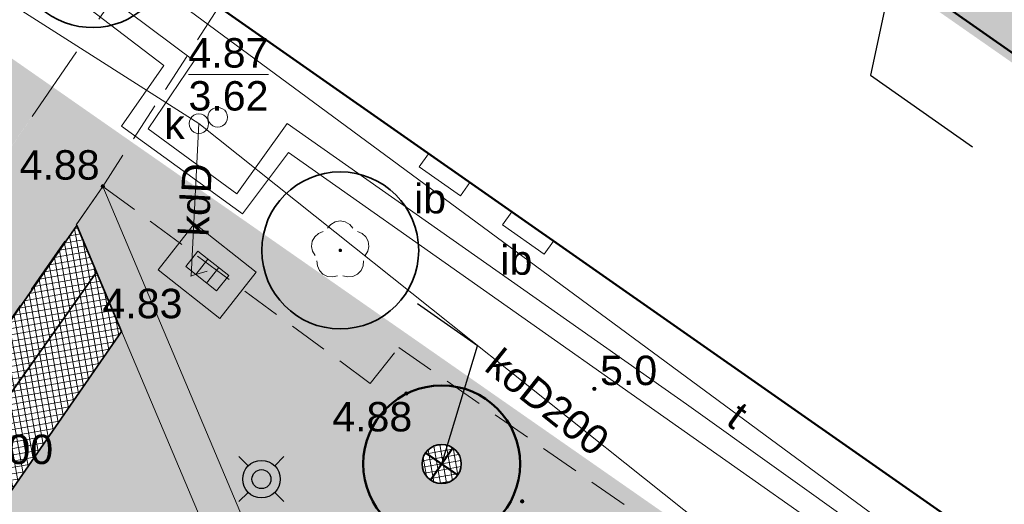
# Model space of a CAD drawing. Extents: x 5477758 to 5478338, y 5918296 to 5918505.
# Tile 49 of 135: x 5477908 to 5477933, y 5918347 to 5918360. Entities that reach past the tile are written whole.
import ezdxf
from ezdxf.enums import TextEntityAlignment as Align

# ---------------------------------------------------------------- set-up
doc = ezdxf.new("R2010")
doc.units = 0
doc.header["$PDSIZE"] = 0.75
for name, pattern in [('budynki akt$0$DASHED', [19.05, 12.7, -6.35]), ('L_0_06', [2, 1.5, -0.5]), ('PRZER2-1', [3, 2, -1])]:
    doc.linetypes.add(name, pattern=pattern)
doc.layers.get('0').update_dxf_attribs({"linetype": 'CONTINUOUS'})
for name, color, linetype in [('0_NAWIERZCHNIA MINERALNA', 43, 'CONTINUOUS'), ('0_NAWIERZCHNIA UTWARDZONA_CHODNIK', 254, 'CONTINUOUS'), ('0_podziały zieleni średniowysokiej i nasadzeń niskich', 7, 'CONTINUOUS'), ('A_GRANICA OPRACOWANIA', 7, 'CONTINUOUS'), ('ZZ_PROJ-numeracja', 5, 'CONTINUOUS')]:
    doc.layers.add(name, color=color, linetype=linetype)
for name, color, linetype, lineweight in [('E_osw', 5, 'CONTINUOUS', 30), ('GESBZO', 7, 'CONTINUOUS', 50), ('GSSIIN', 7, 'CONTINUOUS', 18), ('GSSIIN_O', 7, 'CONTINUOUS', 18), ('GSSKOD', 7, 'PRZER2-1', 18), ('GUPIWZ', 7, 'CONTINUOUS', 18), ('GUPIWZ_O', 7, 'CONTINUOUS', 18), ('GUPPRZ', 7, 'CONTINUOUS', 18), ('GUPPRZ_O', 7, 'CONTINUOUS', 18), ('OT_Rzedna', 7, 'CONTINUOUS', 18), ('pomiar', 7, 'CONTINUOUS', 18), ('wysokosci', 7, 'CONTINUOUS', 18), ('ZZ_korona', 7, 'CONTINUOUS', 35), ('ZZ_PROJ-drzewa', 94, 'CONTINUOUS', 50), ('ZZ_PROJ-obrys-rabaty', 61, 'CONTINUOUS', 35), ('ZZ_PROJ-szraf-korowina', 32, 'CONTINUOUS', 13), ('ZZ_PROJ-szraf-rabaty', 61, 'CONTINUOUS', 13), ('ZZ_trawnik', 62, 'CONTINUOUS', 50)]:
    doc.layers.add(name, color=color, linetype=linetype, lineweight=lineweight)
for name, color, linetype, lineweight, true_color in [('GSPRDL', 7, 'CONTINUOUS', 18, 0x008000), ('GULCPR', 7, 'CONTINUOUS', 18, 0xd200d2), ('GULKPR', 7, 'CONTINUOUS', 18, 0x803300), ('GULKPR_O', 7, 'CONTINUOUS', 18, 0x803300), ('GULTPR', 7, 'CONTINUOUS', 18, 0xff9100), ('GULTPR_O', 7, 'CONTINUOUS', 18, 0xff9100), ('GUPKKS', 7, 'CONTINUOUS', 18, 0x803300), ('GUPKSD', 7, 'CONTINUOUS', 18, 0x803300)]:
    doc.layers.add(name, color=color, linetype=linetype, lineweight=lineweight, true_color=true_color)
doc.styles.add('GEO-INFO', font='arial.ttf')
pattern_1 = [(55.04268, (5477912.81635, 5918360.15222), (-0.04429294, 0.25010825), [0.047625, -0.3115852]), (10.0427, (5477912.81635, 5918360.15222), (-0.044293, 0.2501082), [0.047625, -0.206375]), (100.0427, (5477912.81635, 5918360.15222), (-0.2501082, -0.044293), [0.047625, -0.206375])]
pattern_2 = [(10.0427, (5477912.81635, 5918360.15222), (-0.0276831, 0.1563177), []), (100.0427, (5477912.81635, 5918360.15222), (-0.1563177, -0.0276831), [])]

# ---------------------------------------------------------------- blocks, each defined once
blk = doc.blocks.new('POINT')
at = {"color": 0}
blk.add_point((0, 0), dxfattribs=at)
blk = doc.blocks.new('SUUS05')
at = {"color": 0}
blk.add_lwpolyline([(0.5, -0.25), (-0.5, -0.25), (-0.5, 0.25), (0.5, 0.25)], close=True, dxfattribs=at)
for points in [[(-0.175, -0.25), (-0.175, 0.25)], [(0.175, -0.25), (0.175, 0.25)]]:
    blk.add_lwpolyline(points, dxfattribs=at)
blk = doc.blocks.new('OTRN')
at = {"linetype": 'Continuous', "lineweight": 13}
blk.add_hatch(color=0, dxfattribs=at).paths.add_polyline_path([(0, -0.091, 1), (0, 0.091, 1)])
at = {"color": 0, "linetype": 'Continuous', "lineweight": 13}
blk.add_circle((0, 0), 0.0906, dxfattribs=at)
blk = doc.blocks.new('OKRAG_PELNY')
at = {"color": 0}
blk.add_lwpolyline([(0, 0.5), (0.12941, 0.482963), (0.25, 0.433013), (0.353553, 0.353553), (0.433013, 0.25), (0.482963, 0.12941), (0.5, 0), (0.482963, -0.12941), (0.433013, -0.25), (0.353553, -0.353553), (0.25, -0.433013), (0.12941, -0.482963), (0, -0.5), (-0.12941, -0.482963), (-0.25, -0.433013), (-0.353553, -0.353553), (-0.433013, -0.25), (-0.482963, -0.12941), (-0.5, 0), (-0.482963, 0.12941), (-0.433013, 0.25), (-0.353553, 0.353553), (-0.25, 0.433013), (-0.12941, 0.482963)], close=True, dxfattribs=at)
blk = doc.blocks.new('SPDLP')
blk.add_hatch(color=0).paths.add_polyline_path([(0, -0.09), (0.027812, -0.085595), (0.052901, -0.072812), (0.072812, -0.052901), (0.085595, -0.027812), (0.09, 0), (0.085595, 0.027812), (0.072812, 0.052901), (0.052901, 0.072812), (0.027812, 0.085595), (0, 0.09), (-0.027812, 0.085595), (-0.052901, 0.072812), (-0.072812, 0.052901), (-0.085595, 0.027812), (-0.09, 0), (-0.085595, -0.027812), (-0.072812, -0.052901), (-0.052901, -0.072812), (-0.027812, -0.085595)])
at = {"color": 0}
for points in [[(-0.648554, 1.126667), (-0.481106, 1.325358), (-0.255912, 1.454989), (0, 1.5), (0.255912, 1.454989), (0.481106, 1.325358), (0.648554, 1.126667)], [(-1.271938, -0.268652), (-1.40916, -0.048001), (-1.462858, 0.20623), (-1.426585, 0.463525), (-1.304695, 0.693003), (-1.11182, 0.867117), (-0.871109, 0.964971)], [(0.871109, 0.964971), (1.11182, 0.867117), (1.304695, 0.693003), (1.426585, 0.463525), (1.462858, 0.20623), (1.40916, -0.048001), (1.271938, -0.268652)], [(-0.137547, -1.292703), (-0.389802, -1.355024), (-0.648184, -1.327532), (-0.881678, -1.213525), (-1.062258, -1.026689), (-1.168249, -0.78945), (-1.186929, -0.530282)], [(1.186929, -0.530282), (1.168249, -0.78945), (1.062258, -1.026689), (0.881678, -1.213525), (0.648184, -1.327532), (0.389802, -1.355024), (0.137547, -1.292703)]]:
    blk.add_lwpolyline(points, dxfattribs=at)
blk = doc.blocks.new('zw$6B5E')
at = {"layer": 'E_osw', "color": 5}
for p, q in [((0.363, 0.041), (0.128, 0.275)), ((1.04, 0.041), (1.275, 0.275)), ((0.363, -0.637), (0.128, -0.871)), ((1.04, -0.637), (1.275, -0.871))]:
    blk.add_line(p, q, dxfattribs=at)
for radius in [0.479, 0.242]:
    blk.add_circle((0.702, -0.298), radius, dxfattribs=at)
blk = doc.blocks.new('D4')
at = {"layer": 'ZZ_PROJ-drzewa'}
for p, q in [((0, -0.5), (0, 0.5)), ((0.5, 0), (-0.5, 0))]:
    blk.add_line(p, q, dxfattribs=at)
blk.add_circle((0, 0), 2, dxfattribs=at)

msp = doc.modelspace()

# ---------------------------------------------------------------- hatches: boundary and pattern name
at = {"layer": '0_NAWIERZCHNIA MINERALNA', "transparency": 33554636}
msp.add_hatch(color=256, dxfattribs=at).paths.add_polyline_path([(5477906.642, 5918339.411), (5477914.249, 5918342.631), (5477909.188, 5918354.61), (5477909.863, 5918355.581), (5477914.362, 5918344.934), (5477915.19, 5918345.284), (5477917.198, 5918340.54), (5477916.37, 5918340.191), (5477920.707, 5918329.915), (5477919.188, 5918330.94), (5477914.643, 5918341.711), (5477907.626, 5918338.747)])
at = {"layer": '0_NAWIERZCHNIA MINERALNA'}
msp.add_hatch(color=256, dxfattribs=at).paths.add_polyline_path([(5477912.202, 5918354.631), (5477911.275, 5918353.451), (5477912.848, 5918352.216), (5477913.775, 5918353.396)])
at = {"layer": '0_NAWIERZCHNIA UTWARDZONA_CHODNIK', "transparency": 33554636}
for points in [[(5477913.305, 5918381.377), (5477913.587, 5918381.118), (5477914.71, 5918380.022), (5477915.305, 5918379.04), (5477915.475, 5918378.759), (5477916.459, 5918376.427), (5477917.761, 5918373.34), (5477918.755, 5918371.916), (5477919.712, 5918371.162), (5477919.923, 5918371.018), (5477937.351, 5918359.126), (5477940.619, 5918356.896), (5477939.869, 5918356.504), (5477938.795, 5918354.966), (5477916.444, 5918370.588), (5477916.433, 5918371.286), (5477914.46, 5918376.682), (5477914.426, 5918376.774), (5477913.752, 5918378.047), (5477912.428, 5918379.542), (5477911.642, 5918380.121)], [(5477908.466, 5918357.953), (5477910.48, 5918356.535), (5477909.862, 5918355.583), (5477905.988, 5918350.001), (5477901.191, 5918343.092), (5477908.476, 5918338.173), (5477917.75, 5918331.911), (5477921.163, 5918329.606), (5477926.69, 5918325.875), (5477929.362, 5918324.071), (5477927.905, 5918321.692), (5477920.079, 5918327.139), (5477908.934, 5918334.9), (5477901.4, 5918340.146), (5477899.789, 5918341.268), (5477896.501, 5918343.587), (5477896.259, 5918344.15), (5477895.011, 5918344.835), (5477894.38, 5918345.124), (5477893.823, 5918345.456), (5477893.278, 5918345.836), (5477892.005, 5918346.724), (5477892.445, 5918347.336), (5477895.358, 5918351.387), (5477898.133, 5918349.668), (5477900.686, 5918348.087), (5477901.03, 5918348.011), (5477901.353, 5918348.025), (5477901.759, 5918348.207), (5477903.132, 5918350.182), (5477904.814, 5918352.63), (5477908.466, 5918357.953)]]:
    msp.add_hatch(color=256, dxfattribs=at).paths.add_polyline_path(points)
at = {"layer": 'ZZ_PROJ-szraf-korowina'}
h = msp.add_hatch(dxfattribs=at)
h.set_pattern_fill('ANSI37', color=256, scale=0.05, angle=69.9235)
h.set_pattern_definition([(100.04268, (5477852.82618, 5918370.90008), (-0.15631766, -0.0276831), []), (190.04268, (5477852.82618, 5918370.90008), (0.0276831, -0.15631766), [])])
edge = h.paths.add_edge_path()
edge.add_arc((5477918.5, 5918348.508), 0.5, 339.9235, 699.9235)
at = {"layer": 'ZZ_PROJ-szraf-rabaty'}
h = msp.add_hatch(dxfattribs=at)
h.set_pattern_fill('ANSI37', color=256, scale=0.05)
h.set_pattern_definition(pattern_2)
h.paths.add_polyline_path([(5477909.702, 5918353.392), (5477909.198, 5918354.585), (5477901.191, 5918343.092), (5477906.637, 5918339.414), (5477907.725, 5918339.874), (5477902.642, 5918343.428)])
h = msp.add_hatch(dxfattribs=at)
h.set_pattern_fill('ANSI37', color=256, scale=0.05)
h.set_pattern_definition(pattern_2)
h.paths.add_polyline_path([(5477902.642, 5918343.428), (5477907.725, 5918339.874), (5477909.357, 5918340.564), (5477904.727, 5918343.8), (5477910.339, 5918351.884), (5477909.702, 5918353.392)])
at = {"layer": 'ZZ_trawnik', "lineweight": 13}
h = msp.add_hatch(dxfattribs=at)
h.set_pattern_fill('GRASS', color=256, scale=0.01)
h.set_pattern_definition(pattern_1)
edge = h.paths.add_edge_path()
edge.add_line((5477923.179, 5918387.524), (5477922.565, 5918387.972))
edge.add_line((5477922.565, 5918387.972), (5477913.305, 5918381.377))
edge.add_line((5477913.305, 5918381.377), (5477914.71, 5918380.022))
edge.add_line((5477914.71, 5918380.022), (5477915.475, 5918378.759))
edge.add_line((5477915.475, 5918378.759), (5477917.761, 5918373.34))
edge.add_line((5477917.761, 5918373.34), (5477918.755, 5918371.916))
edge.add_line((5477918.755, 5918371.916), (5477919.712, 5918371.162))
edge.add_line((5477919.712, 5918371.162), (5477923.041, 5918368.865))
edge.add_line((5477923.041, 5918368.865), (5477924.356, 5918370.805))
edge.add_line((5477924.356, 5918370.805), (5477924.602, 5918371.168))
edge.add_line((5477924.602, 5918371.168), (5477925.66, 5918372.728))
edge.add_arc((5477927.96, 5918374.733), 3.051, 143.2706, 221.0771, ccw=False)
edge.add_arc((5477927.969, 5918374.733), 3.058, 74.1302, 143.3759, ccw=False)
edge.add_line((5477928.805, 5918377.674), (5477929.811, 5918379.15))
edge.add_line((5477929.811, 5918379.15), (5477935.517, 5918375.256))
edge.add_line((5477935.517, 5918375.256), (5477939.015, 5918373.121))
edge.add_line((5477939.015, 5918373.121), (5477937.162, 5918370.129))
edge.add_line((5477937.162, 5918370.129), (5477934.31, 5918365.947))
edge.add_line((5477934.31, 5918365.947), (5477932.903, 5918369.116))
edge.add_line((5477932.903, 5918369.116), (5477936.322, 5918370.634))
edge.add_line((5477936.322, 5918370.634), (5477933.675, 5918372.264))
edge.add_line((5477933.675, 5918372.264), (5477933.693, 5918372.293))
edge.add_line((5477933.693, 5918372.293), (5477931.848, 5918371.493))
edge.add_line((5477931.848, 5918371.493), (5477930.856, 5918373.726))
edge.add_arc((5477927.969, 5918374.733), 3.058, 296.3873, 340.7779, ccw=False)
edge.add_line((5477929.328, 5918371.994), (5477932.919, 5918363.905))
edge.add_line((5477932.919, 5918363.905), (5477932.088, 5918362.717))
edge.add_line((5477932.088, 5918362.717), (5477940.619, 5918356.896))
edge.add_line((5477940.619, 5918356.896), (5477943.87, 5918372.327))
edge.add_line((5477943.87, 5918372.327), (5477938.811, 5918375.814))
edge.add_line((5477938.811, 5918375.814), (5477939.356, 5918376.864))
edge.add_line((5477939.356, 5918376.864), (5477927.826, 5918384.086))
edge.add_line((5477927.826, 5918384.086), (5477926.949, 5918383.275))
edge.add_line((5477926.949, 5918383.275), (5477923.761, 5918385.302))
edge.add_line((5477923.761, 5918385.302), (5477923.68, 5918385.347))
edge.add_line((5477923.68, 5918385.347), (5477923.513, 5918385.047))
edge.add_line((5477923.513, 5918385.047), (5477922.203, 5918385.779))
edge.add_line((5477922.203, 5918385.779), (5477923.179, 5918387.524))
edge = h.paths.add_edge_path(flags=16)
edge.add_arc((5477928.012, 5918381.132), 0.5, 0, 360)
edge = h.paths.add_edge_path(flags=16)
edge.add_arc((5477922.139, 5918372.731), 0.5, 0, 360)
at = {"layer": 'ZZ_trawnik', "lineweight": 13, "true_color": 0xd19cc7}
h = msp.add_hatch(dxfattribs=at)
h.set_pattern_fill('GRASS', color=9, scale=0.01)
h.set_pattern_definition(pattern_1)
h.paths.add_polyline_path([(5477902.984, 5918361.774), (5477908.466, 5918357.953), (5477901.759, 5918348.207), (5477901.353, 5918348.025), (5477901.03, 5918348.011), (5477900.686, 5918348.087), (5477895.358, 5918351.387)])
at = {"layer": 'ZZ_trawnik', "lineweight": 13}
h = msp.add_hatch(dxfattribs=at)
h.set_pattern_fill('GRASS', color=256, scale=0.01)
h.set_pattern_definition(pattern_1)
edge = h.paths.add_edge_path()
edge.add_line((5477910.486, 5918356.546), (5477909.864, 5918355.581))
edge.add_line((5477909.864, 5918355.581), (5477913.61, 5918346.712))
edge.add_arc((5477915.363, 5918342.567), 4.5, 19.6422, 112.9288, ccw=False)
edge.add_arc((5477915.363, 5918342.567), 4.5, 292.9198, 19.6422, ccw=False)
edge.add_line((5477917.116, 5918338.423), (5477920.707, 5918329.915))
edge.add_line((5477920.707, 5918329.915), (5477929.399, 5918324.045))
edge.add_line((5477929.399, 5918324.045), (5477932.36, 5918340.435))
edge.add_line((5477932.36, 5918340.435), (5477930.095, 5918342.077))
edge.add_line((5477930.095, 5918342.077), (5477930.027, 5918341.983))
edge.add_line((5477930.027, 5918341.983), (5477929.147, 5918340.768))
edge.add_line((5477929.147, 5918340.768), (5477927.528, 5918341.942))
edge.add_line((5477927.528, 5918341.942), (5477928.408, 5918343.157))
edge.add_line((5477928.408, 5918343.157), (5477927.211, 5918344.025))
edge.add_line((5477927.211, 5918344.025), (5477927.519, 5918344.426))
edge.add_line((5477927.519, 5918344.426), (5477910.486, 5918356.546))
h.paths.add_polyline_path([(5477912.202, 5918354.631), (5477913.775, 5918353.396), (5477912.848, 5918352.216), (5477911.275, 5918353.451)], flags=16)
edge = h.paths.add_edge_path(flags=16)
edge.add_arc((5477918.5, 5918348.508), 0.5, 0, 360)
edge = h.paths.add_edge_path(flags=16)
edge.add_arc((5477921.63, 5918344.886), 0.5, 0, 360)
edge = h.paths.add_edge_path(flags=16)
edge.add_arc((5477922.074, 5918340.161), 0.5, 0, 360)
edge = h.paths.add_edge_path(flags=16)
edge.add_line((5477925.736, 5918338.889), (5477923.793, 5918335.888))
edge.add_line((5477923.793, 5918335.888), (5477926.084, 5918334.384))
edge.add_line((5477926.084, 5918334.384), (5477922.451, 5918332.853))
edge.add_line((5477922.451, 5918332.853), (5477924.394, 5918328.245))
edge.add_line((5477924.394, 5918328.245), (5477929.983, 5918330.602))
edge.add_line((5477929.983, 5918330.602), (5477928.047, 5918335.194))
edge.add_line((5477928.047, 5918335.194), (5477928.018, 5918335.262))
edge.add_line((5477928.018, 5918335.262), (5477928.976, 5918336.78))
edge.add_line((5477928.976, 5918336.78), (5477925.744, 5918338.901))
h = msp.add_hatch(dxfattribs=at)
h.set_pattern_fill('GRASS', color=256, scale=0.01)
h.set_pattern_definition(pattern_1)
h.paths.add_polyline_path([(5477910.339, 5918351.884), (5477904.727, 5918343.8), (5477909.357, 5918340.564), (5477914.249, 5918342.631)])

# ---------------------------------------------------------------- linework, layer by layer
at = {"layer": '0_podziały zieleni średniowysokiej i nasadzeń niskich', "lineweight": 0}
for p, q in [((5477909.188, 5918354.609), (5477909.863, 5918355.581)), ((5477909.863, 5918355.581), (5477914.362, 5918344.934)), ((5477909.188, 5918354.609), (5477914.249, 5918342.631))]:
    msp.add_line(p, q, dxfattribs=at)
msp.add_lwpolyline([(5477912.202, 5918354.631), (5477911.275, 5918353.451), (5477912.848, 5918352.216), (5477913.775, 5918353.396)], close=True, dxfattribs=at)
at = {"layer": 'A_GRANICA OPRACOWANIA', "color": 1, "linetype": 'budynki akt$0$DASHED', "ltscale": 0.1, "const_width": 0.4}
for points in [[(5477939.869, 5918356.504), (5477940.619, 5918356.896), (5477942.101, 5918363.93), (5477943.898, 5918372.463), (5477938.811, 5918375.814), (5477939.356, 5918376.864), (5477927.622, 5918384.214), (5477926.949, 5918383.275), (5477923.735, 5918385.254), (5477924.621, 5918386.867), (5477922.565, 5918387.972), (5477915.954, 5918383.377), (5477911.642, 5918380.121), (5477912.501, 5918379.46), (5477913.835, 5918377.89), (5477914.426, 5918376.774), (5477916.433, 5918371.286), (5477916.349, 5918370.613), (5477938.795, 5918354.966), (5477939.869, 5918356.504)], [(5477902.984, 5918361.774), (5477916.9, 5918352.076), (5477917.564, 5918351.614), (5477920.33, 5918349.686), (5477925.008, 5918346.426), (5477927.636, 5918344.595), (5477927.224, 5918344.001), (5477929.613, 5918342.342), (5477930.353, 5918341.828), (5477931.84, 5918340.796), (5477932.36, 5918340.435), (5477932.052, 5918338.73), (5477931.779, 5918337.302), (5477931.203, 5918334.286), (5477930.468, 5918330.081), (5477929.362, 5918324.071), (5477927.904, 5918321.69), (5477892.005, 5918346.724), (5477902.984, 5918361.774)]]:
    msp.add_lwpolyline(points, dxfattribs=at)
at = {"layer": 'GESBZO', "color": 7, "linetype": 'Continuous', "lineweight": 50}
for points in [[(5477912.816, 5918360.152), (5477918.892, 5918368.876), (5477953.955, 5918344.371)], [(5477948.209, 5918335.409), (5477912.816, 5918360.152)]]:
    msp.add_lwpolyline(points, dxfattribs=at)
at = {"layer": 'GSSIIN', "color": 7, "linetype": 'Continuous', "lineweight": 18}
for points in [[(5477918.978, 5918355.34), (5477919.216, 5918355.679), (5477918.164, 5918356.414), (5477917.927, 5918356.075)], [(5477921.109, 5918353.851), (5477921.348, 5918354.188), (5477920.288, 5918354.929), (5477920.054, 5918354.601)]]:
    msp.add_lwpolyline(points, close=True, dxfattribs=at)
at = {"layer": 'GSSKOD', "color": 7, "linetype": 'PRZER2-1', "lineweight": 18, "ltscale": 0.5}
msp.add_lwpolyline([(5477953.955, 5918344.371), (5477918.892, 5918368.876), (5477912.816, 5918360.152), (5477909.863, 5918355.582), (5477916.678, 5918350.56), (5477917.405, 5918351.474), (5477927.496, 5918344.442), (5477926.88, 5918343.51), (5477932.252, 5918339.779), (5477929.362, 5918324.071), (5477935.927, 5918319.225), (5477938.124, 5918320.534), (5477940.031, 5918323.232), (5477938.216, 5918324.426), (5477940.878, 5918328.21), (5477941.747, 5918327.531), (5477940.015, 5918324.991), (5477941.068, 5918324.27)], dxfattribs=at)
at = {"layer": 'GULCPR', "color": 212, "linetype": 'Continuous', "lineweight": 18, "true_color": 0xd200d2}
for points in [[(5477897.988, 5918369.384), (5477912.19, 5918358.778), (5477911.02, 5918357.046), (5477913.282, 5918355.393), (5477914.561, 5918357.187), (5477924.74, 5918350.032), (5477947.263, 5918333.933)], [(5477897.61, 5918368.865), (5477908.665, 5918360.767), (5477911.414, 5918358.665), (5477910.336, 5918357.112), (5477913.42, 5918354.88), (5477914.595, 5918356.444), (5477929.504, 5918345.945), (5477947.01, 5918333.538)]]:
    msp.add_lwpolyline(points, dxfattribs=at)
at = {"layer": 'GULKPR', "color": 36, "linetype": 'Continuous', "lineweight": 18, "true_color": 0x803300}
for points in [[(5477912.31, 5918357.179), (5477899.231, 5918365.503)], [(5477912.525, 5918353.423), (5477912.111, 5918353.301), (5477912.31, 5918357.179)], [(5477930.104, 5918343.013), (5477912.31, 5918357.179)]]:
    msp.add_lwpolyline(points, dxfattribs=at)
at = {"layer": 'GULTPR', "color": 30, "linetype": 'Continuous', "lineweight": 18, "true_color": 0xff9100}
msp.add_lwpolyline([(5477922.67, 5918425.86), (5477922.52, 5918425.566), (5477912.874, 5918406.653), (5477912.76, 5918406.43), (5477912.639, 5918406.211), (5477904.061, 5918390.689), (5477903.94, 5918390.47), (5477913.569, 5918382.272), (5477913.76, 5918382.11), (5477913.65, 5918381.879), (5477908.41, 5918370.85), (5477908.262, 5918370.649), (5477904.55, 5918365.6), (5477904.751, 5918365.452), (5477947.345, 5918334.06)], dxfattribs=at)
at = {"layer": 'GUPPRZ_O', "color": 36, "linetype": 'Continuous', "lineweight": 9, "true_color": 0x803300, "flags": 128}
msp.add_lwpolyline([(5477912.046, 5918358.436), (5477914.084, 5918358.436)], dxfattribs=at)
at = {"layer": 'pomiar', "linetype": 'PRZER2-1', "lineweight": 13, "flags": 128}
msp.add_lwpolyline([(5477915.983, 5918368.908), (5477903.336, 5918350.476), (5477901.759, 5918348.207), (5477901.353, 5918348.025), (5477901.03, 5918348.011), (5477900.686, 5918348.087), (5477900.686, 5918348.087)], dxfattribs=at)
at = {"layer": 'pomiar', "linetype": 'Continuous', "lineweight": 18, "flags": 128}
for points in [[(5477917.927, 5918356.075), (5477918.978, 5918355.34)], [(5477920.054, 5918354.601), (5477921.109, 5918353.851)]]:
    msp.add_lwpolyline(points, dxfattribs=at)
at = {"layer": 'pomiar', "linetype": 'L_0_06', "lineweight": 13, "flags": 128}
msp.add_lwpolyline([(5477929.362, 5918324.071), (5477901.191, 5918343.092), (5477909.863, 5918355.582)], dxfattribs=at)
at = {"layer": 'ZZ_korona'}
msp.add_circle((5477915.915, 5918353.95), 2, dxfattribs=at)
msp.add_arc((5477909.596, 5918361.628), 2, 170.4407, 63.2507, dxfattribs=at)
at = {"layer": 'ZZ_PROJ-numeracja', "flags": 128}
for points in [[(5477930.912, 5918365.313), (5477929.43, 5918358.413), (5477932.034, 5918356.592)], [(5477918.5, 5918348.508), (5477919.416, 5918351.522), (5477917.887, 5918352.591)]]:
    msp.add_lwpolyline(points, dxfattribs=at)
at = {"layer": 'ZZ_PROJ-obrys-rabaty'}
for points in [[(5477909.702, 5918353.392), (5477909.198, 5918354.585), (5477901.191, 5918343.092), (5477906.637, 5918339.414), (5477907.725, 5918339.874), (5477902.642, 5918343.428), (5477909.702, 5918353.392), (5477909.702, 5918353.392)], [(5477902.642, 5918343.428), (5477907.725, 5918339.874), (5477909.357, 5918340.564), (5477904.727, 5918343.8), (5477910.339, 5918351.884), (5477909.702, 5918353.392), (5477902.642, 5918343.428)]]:
    msp.add_lwpolyline(points, dxfattribs=at)
at = {"layer": 'ZZ_PROJ-szraf-korowina', "lineweight": 35}
msp.add_circle((5477918.5, 5918348.508), 0.5, dxfattribs=at)

# ---------------------------------------------------------------- block references
at = {"layer": 'E_osw'}
msp.add_blockref('zw$6B5E', (5477913.204, 5918348.419), dxfattribs=at)
at = {"layer": 'GSPRDL', "color": 96, "lineweight": 18, "true_color": 0x008000, "xscale": 0.5, "yscale": 0.5}
msp.add_blockref('SPDLP', (5477915.915, 5918353.95), dxfattribs=at)
at = {"layer": 'GUPIWZ', "color": 7, "lineweight": 18, "xscale": 0.5, "yscale": 0.5}
msp.add_blockref('OKRAG_PELNY', (5477912.792, 5918357.343), dxfattribs=at)
at = {"layer": 'GUPKKS', "color": 36, "lineweight": 18, "true_color": 0x803300, "rotation": 321.8551181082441}
msp.add_blockref('SUUS05', (5477912.525, 5918353.423), dxfattribs=at)
at = {"layer": 'GUPKSD', "xscale": 0.5, "yscale": 0.5}
msp.add_blockref('OKRAG_PELNY', (5477912.31, 5918357.179), dxfattribs=at)
at = {"layer": 'GUPKSD', "color": 36, "lineweight": 18, "true_color": 0x803300, "xscale": 0.5, "yscale": 0.5}
msp.add_blockref('POINT', (5477912.31, 5918357.179), dxfattribs=at)
at = {"layer": 'GUPPRZ', "color": 36, "lineweight": 18, "true_color": 0x803300}
for p in [(5477912.31, 5918357.179), (5477912.111, 5918353.301)]:
    msp.add_blockref('POINT', p, dxfattribs=at)
at = {"layer": 'OT_Rzedna', "color": 7, "linetype": 'Continuous', "xscale": 0.5, "yscale": 0.5, "zscale": 0.5}
for p in [(5477909.863, 5918355.582), (5477917.6, 5918350.304), (5477922.392, 5918350.421), (5477920.551, 5918347.554)]:
    msp.add_blockref('OTRN', p, dxfattribs=at)
at = {"layer": 'ZZ_PROJ-drzewa', "lineweight": 30, "rotation": 325.0426754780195}
for p in [(5477918.5, 5918348.508), (5477921.63, 5918344.886)]:
    msp.add_blockref('D4', p, dxfattribs=at)

# ---------------------------------------------------------------- texts
at = {"layer": 'GSSIIN_O', "color": 7, "linetype": 'Continuous', "lineweight": 0, "style": 'GEO-INFO'}
for p in [(5477918.205, 5918355.282), (5477920.404, 5918353.719)]:
    msp.add_text('ib', height=0.75, dxfattribs=at).set_placement(p, align=Align.MIDDLE)
at = {"layer": 'GULKPR_O', "color": 36, "linetype": 'Continuous', "lineweight": 0, "true_color": 0x803300, "style": 'GEO-INFO'}
for s, rotation, p in [('kdD', 87.0531, (5477912.211, 5918355.24)), ('koD200', 321.4773, (5477921.207, 5918350.096))]:
    msp.add_text(s, height=0.75, rotation=rotation, dxfattribs=at).set_placement(p, align=Align.MIDDLE)
at = {"layer": 'GULTPR_O', "color": 30, "linetype": 'Continuous', "lineweight": 0, "true_color": 0xff9100, "style": 'GEO-INFO'}
msp.add_text('t', height=0.75, rotation=323.6098, dxfattribs=at).set_placement((5477926.048, 5918349.756), align=Align.MIDDLE_CENTER)
at = {"layer": 'GUPIWZ_O', "color": 7, "linetype": 'Continuous', "lineweight": 0, "style": 'GEO-INFO'}
msp.add_text('k', height=0.75, dxfattribs=at).set_placement((5477911.949, 5918356.789), align=Align.RIGHT)
at = {"layer": 'GUPPRZ_O', "color": 36, "linetype": 'Continuous', "lineweight": 0, "true_color": 0x803300, "style": 'GEO-INFO'}
for s, p in [('4.87', (5477912.046, 5918358.608)), ('3.62', (5477912.046, 5918357.513))]:
    msp.add_text(s, height=0.75, dxfattribs=at).set_placement(p)
msp.add_text('4.83', height=0.75, dxfattribs=at).set_placement((5477909.854, 5918352.596), align=Align.MIDDLE_LEFT)
at = {"layer": 'pomiar', "color": 7, "style": 'GEO-INFO'}
msp.add_text('5.0', height=0.75, dxfattribs=at).set_placement((5477922.537, 5918351.267), align=Align.TOP_LEFT)
at = {"layer": 'wysokosci', "color": 7, "style": 'GEO-INFO'}
for s, p in [('4.88', (5477907.742, 5918356.503)), ('4.88', (5477915.71, 5918350.087)), ('5.00', (5477906.558, 5918349.255))]:
    msp.add_text(s, height=0.75, dxfattribs=at).set_placement(p, align=Align.TOP_LEFT)

doc.saveas('drawing.dxf')
